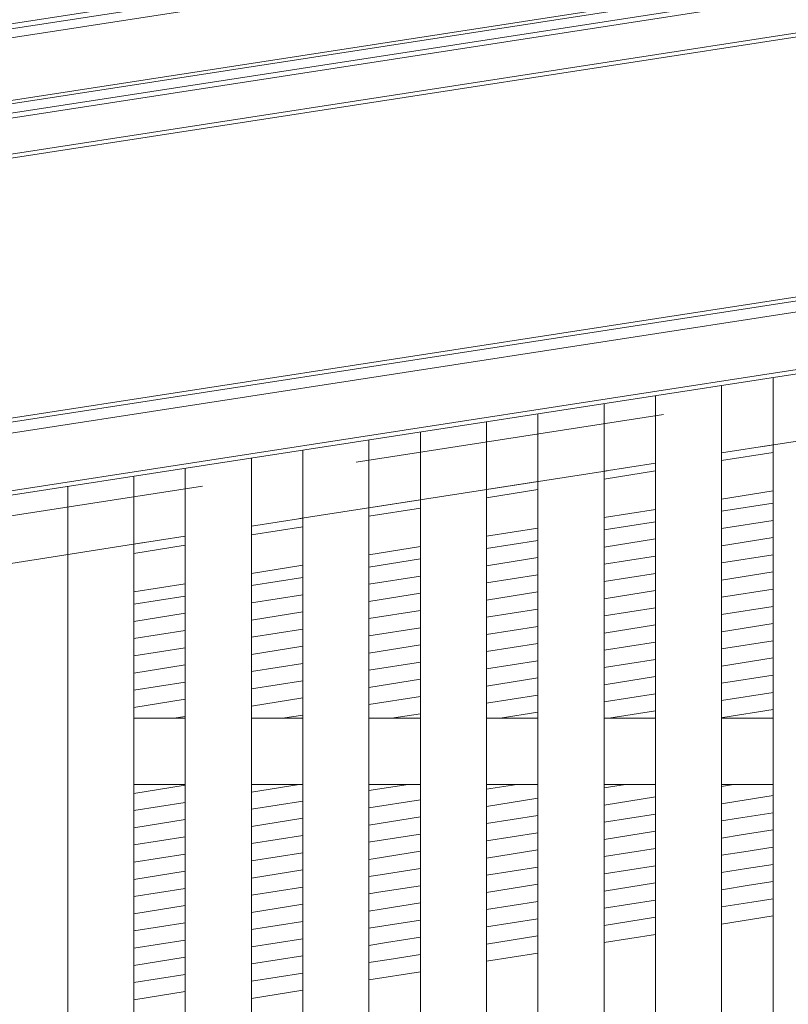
# Model space of a CAD drawing. Header units: millimetres. Extents: x -65 to 293624, y -1905 to 31061.
# Tile 236 of 256: x 119874 to 120397, y 23417 to 24087. Entities that reach past the tile are written whole.
import ezdxf

# ---------------------------------------------------------------- set-up
doc = ezdxf.new("R2010")
doc.units = ezdxf.units.MM
doc.header["$MEASUREMENT"] = 0
doc.linetypes.add('Hidden Line', pattern=[317.5, 211.666667, -105.833333])
for name, color, linetype in [('00 2D joon.AR', 7, 'Continuous'), ('1236 Katuslaed.AR', 7, 'Continuous'), ('1245 Sisehoovi varjestus.AR', 7, 'Continuous'), ('1248 Vihmaveerennid.AR', 7, 'Continuous'), ('1253 Terrassipostid.AR', 7, 'Continuous'), ('1263 Katuse alusserv.AR', 7, 'Continuous'), ('1263 Katusekate - plekk.AR', 7, 'Continuous')]:
    doc.layers.add(name, color=color, linetype=linetype)

# ---------------------------------------------------------------- blocks, each defined once
blk = doc.blocks.new('Section Element_1063_3', base_point=(20443.11, 12361.43))
at = {"layer": '1253 Terrassipostid.AR', "color": 7, "linetype": 'Continuous', "lineweight": 13}
blk.add_line((119906.87, 23769.08), (119906.87, 19737.67), dxfattribs=at)
blk = doc.blocks.new('Section Element_1428_3', base_point=(20443.11, 12361.43))
at = {"layer": '1248 Vihmaveerennid.AR', "color": 7, "linetype": 'Continuous', "lineweight": 13}
for p, q in [((107381.88, 22153.99), (129281.87, 25532.63)), ((107388.76, 22149.08), (129261.32, 25523.48)), ((107406.69, 22109.19), (129256.26, 25480.05)), ((107406.96, 22106.95), (129256.23, 25477.76)), ((107525.56, 22118.8), (129095.3, 25446.49)), ((107560.24, 22120.92), (129095.3, 25443.25)), ((107565.88, 22097.11), (129095.3, 25418.58)), ((107563.26, 22094.13), (129095.3, 25416)), ((107568.05, 21915.2), (129117.8, 25239.8)), ((107570.49, 21918.29), (129117.53, 25242.47)), ((115501.87, 23131.81), (129118.53, 25232.53)), ((115501.87, 23092.64), (129122.41, 25193.96)), ((115501.87, 23089.49), (129122.72, 25190.86))]:
    blk.add_line(p, q, dxfattribs=at)
blk = doc.blocks.new('Section Element_1437_3', base_point=(20443.11, 12361.43))
at = {"layer": '1263 Katusekate - plekk.AR', "color": 7, "linetype": 'Continuous', "lineweight": 13}
blk.add_line((107381.88, 22154.54), (129281.87, 25538.29), dxfattribs=at)
blk = doc.blocks.new('Section Element_1675_3', base_point=(20443.11, 12361.43))
at = {"layer": '1245 Sisehoovi varjestus.AR', "color": 7, "linetype": 'Continuous', "lineweight": 13}
for p, q in [((119986.87, 23611.43), (119951.87, 23611.43)), ((120066.87, 23611.43), (120031.87, 23611.43)), ((120146.87, 23611.43), (120111.87, 23611.43)), ((120226.87, 23611.43), (120191.87, 23611.43)), ((120306.87, 23611.43), (120271.87, 23611.43)), ((120386.87, 23611.43), (120351.87, 23611.43)), ((119986.87, 23566.43), (119951.87, 23566.43)), ((120066.87, 23566.43), (120031.87, 23566.43)), ((120146.87, 23566.43), (120111.87, 23566.43)), ((120226.87, 23566.43), (120191.87, 23566.43)), ((120306.87, 23566.43), (120271.87, 23566.43)), ((120386.87, 23566.43), (120351.87, 23566.43))]:
    blk.add_line(p, q, dxfattribs=at)
blk = doc.blocks.new('*X2246', base_point=(20443.11, 12361.43))
at = {"layer": '1263 Katuse alusserv.AR', "color": 7, "linetype": 'Continuous', "lineweight": 13}
for p, q in [((119986.87, 23694.56), (119951.87, 23689.03)), ((119986.87, 23694.56), (119951.87, 23689.03)), ((119986.87, 23682.86), (119951.87, 23677.33)), ((119986.87, 23682.86), (119951.87, 23677.33)), ((119986.87, 23671.16), (119951.87, 23665.63)), ((119986.87, 23671.16), (119951.87, 23665.63)), ((119986.87, 23659.46), (119951.87, 23653.93)), ((119986.87, 23659.46), (119951.87, 23653.93)), ((119986.87, 23647.76), (119951.87, 23642.23)), ((119986.87, 23647.76), (119951.87, 23642.23)), ((119986.87, 23636.06), (119951.87, 23630.53)), ((119986.87, 23636.06), (119951.87, 23630.53)), ((119986.87, 23624.37), (119951.87, 23618.84)), ((119986.87, 23624.37), (119951.87, 23618.84)), ((119986.87, 23612.67), (119979.03, 23611.43)), ((119986.87, 23612.67), (119979.03, 23611.43))]:
    blk.add_line(p, q, dxfattribs=at)
blk = doc.blocks.new('*X2247', base_point=(20443.11, 12361.43))
at = {"layer": '1263 Katuse alusserv.AR', "color": 7, "linetype": 'Continuous', "lineweight": 13}
for p, q in [((119986.87, 23694.56), (119951.87, 23689.03)), ((119986.87, 23694.56), (119951.87, 23689.03)), ((119986.87, 23682.86), (119951.87, 23677.33)), ((119986.87, 23682.86), (119951.87, 23677.33)), ((119986.87, 23671.16), (119951.87, 23665.63)), ((119986.87, 23671.16), (119951.87, 23665.63)), ((119986.87, 23659.46), (119951.87, 23653.93)), ((119986.87, 23659.46), (119951.87, 23653.93)), ((119986.87, 23647.76), (119951.87, 23642.23)), ((119986.87, 23647.76), (119951.87, 23642.23)), ((119986.87, 23636.06), (119951.87, 23630.53)), ((119986.87, 23636.06), (119951.87, 23630.53)), ((119986.87, 23624.37), (119951.87, 23618.84)), ((119986.87, 23624.37), (119951.87, 23618.84)), ((119986.87, 23612.67), (119979.03, 23611.43)), ((119986.87, 23612.67), (119979.03, 23611.43))]:
    blk.add_line(p, q, dxfattribs=at)
blk = doc.blocks.new('*X2248', base_point=(20443.11, 12361.43))
at = {"layer": '1263 Katuse alusserv.AR', "color": 7, "linetype": 'Continuous', "lineweight": 13}
for p, q in [((119986.87, 23565.87), (119951.87, 23560.34)), ((119986.87, 23565.87), (119951.87, 23560.34)), ((119986.87, 23554.18), (119951.87, 23548.65)), ((119986.87, 23554.18), (119951.87, 23548.65)), ((119986.87, 23542.48), (119951.87, 23536.95)), ((119986.87, 23542.48), (119951.87, 23536.95)), ((119986.87, 23530.78), (119951.87, 23525.25)), ((119986.87, 23530.78), (119951.87, 23525.25)), ((119986.87, 23519.08), (119951.87, 23513.55)), ((119986.87, 23519.08), (119951.87, 23513.55)), ((119986.87, 23507.38), (119951.87, 23501.85)), ((119986.87, 23507.38), (119951.87, 23501.85)), ((119986.87, 23495.68), (119951.87, 23490.15)), ((119986.87, 23495.68), (119951.87, 23490.15)), ((119986.87, 23483.99), (119951.87, 23478.46)), ((119986.87, 23483.99), (119951.87, 23478.46)), ((119986.87, 23472.29), (119951.87, 23466.76)), ((119986.87, 23472.29), (119951.87, 23466.76)), ((119986.87, 23460.59), (119951.87, 23455.06)), ((119986.87, 23460.59), (119951.87, 23455.06)), ((119986.87, 23448.89), (119951.87, 23443.36)), ((119986.87, 23448.89), (119951.87, 23443.36)), ((119986.87, 23437.19), (119951.87, 23431.66)), ((119986.87, 23437.19), (119951.87, 23431.66)), ((119986.87, 23425.5), (119951.87, 23419.96)), ((119986.87, 23425.5), (119951.87, 23419.96))]:
    blk.add_line(p, q, dxfattribs=at)
blk = doc.blocks.new('*X2249', base_point=(20443.11, 12361.43))
at = {"layer": '1263 Katuse alusserv.AR', "color": 7, "linetype": 'Continuous', "lineweight": 13}
for p, q in [((119986.87, 23565.87), (119951.87, 23560.34)), ((119986.87, 23565.87), (119951.87, 23560.34)), ((119986.87, 23554.18), (119951.87, 23548.65)), ((119986.87, 23554.18), (119951.87, 23548.65)), ((119986.87, 23542.48), (119951.87, 23536.95)), ((119986.87, 23542.48), (119951.87, 23536.95)), ((119986.87, 23530.78), (119951.87, 23525.25)), ((119986.87, 23530.78), (119951.87, 23525.25)), ((119986.87, 23519.08), (119951.87, 23513.55)), ((119986.87, 23519.08), (119951.87, 23513.55)), ((119986.87, 23507.38), (119951.87, 23501.85)), ((119986.87, 23507.38), (119951.87, 23501.85)), ((119986.87, 23495.68), (119951.87, 23490.15)), ((119986.87, 23495.68), (119951.87, 23490.15)), ((119986.87, 23483.99), (119951.87, 23478.46)), ((119986.87, 23483.99), (119951.87, 23478.46)), ((119986.87, 23472.29), (119951.87, 23466.76)), ((119986.87, 23472.29), (119951.87, 23466.76)), ((119986.87, 23460.59), (119951.87, 23455.06)), ((119986.87, 23460.59), (119951.87, 23455.06)), ((119986.87, 23448.89), (119951.87, 23443.36)), ((119986.87, 23448.89), (119951.87, 23443.36)), ((119986.87, 23437.19), (119951.87, 23431.66)), ((119986.87, 23437.19), (119951.87, 23431.66)), ((119986.87, 23425.5), (119951.87, 23419.96)), ((119986.87, 23425.5), (119951.87, 23419.96))]:
    blk.add_line(p, q, dxfattribs=at)
blk = doc.blocks.new('*X2250', base_point=(20443.11, 12361.43))
at = {"layer": '1263 Katuse alusserv.AR', "color": 7, "linetype": 'Continuous', "lineweight": 13}
for p, q in [((120066.87, 23707.2), (120031.87, 23701.67)), ((120066.87, 23707.2), (120031.87, 23701.67)), ((120066.87, 23695.5), (120031.87, 23689.97)), ((120066.87, 23695.5), (120031.87, 23689.97)), ((120066.87, 23683.8), (120031.87, 23678.27)), ((120066.87, 23683.8), (120031.87, 23678.27)), ((120066.87, 23672.1), (120031.87, 23666.57)), ((120066.87, 23672.1), (120031.87, 23666.57)), ((120066.87, 23660.4), (120031.87, 23654.87)), ((120066.87, 23660.4), (120031.87, 23654.87)), ((120066.87, 23648.7), (120031.87, 23643.17)), ((120066.87, 23648.7), (120031.87, 23643.17)), ((120066.87, 23637.01), (120031.87, 23631.48)), ((120066.87, 23637.01), (120031.87, 23631.48)), ((120066.87, 23625.31), (120031.87, 23619.78)), ((120066.87, 23625.31), (120031.87, 23619.78)), ((120066.87, 23613.61), (120053.07, 23611.43)), ((120066.87, 23613.61), (120053.07, 23611.43))]:
    blk.add_line(p, q, dxfattribs=at)
blk = doc.blocks.new('*X2251', base_point=(20443.11, 12361.43))
at = {"layer": '1263 Katuse alusserv.AR', "color": 7, "linetype": 'Continuous', "lineweight": 13}
for p, q in [((120066.87, 23707.2), (120031.87, 23701.67)), ((120066.87, 23707.2), (120031.87, 23701.67)), ((120066.87, 23695.5), (120031.87, 23689.97)), ((120066.87, 23695.5), (120031.87, 23689.97)), ((120066.87, 23683.8), (120031.87, 23678.27)), ((120066.87, 23683.8), (120031.87, 23678.27)), ((120066.87, 23672.1), (120031.87, 23666.57)), ((120066.87, 23672.1), (120031.87, 23666.57)), ((120066.87, 23660.4), (120031.87, 23654.87)), ((120066.87, 23660.4), (120031.87, 23654.87)), ((120066.87, 23648.7), (120031.87, 23643.17)), ((120066.87, 23648.7), (120031.87, 23643.17)), ((120066.87, 23637.01), (120031.87, 23631.48)), ((120066.87, 23637.01), (120031.87, 23631.48)), ((120066.87, 23625.31), (120031.87, 23619.78)), ((120066.87, 23625.31), (120031.87, 23619.78)), ((120066.87, 23613.61), (120053.07, 23611.43)), ((120066.87, 23613.61), (120053.07, 23611.43))]:
    blk.add_line(p, q, dxfattribs=at)
blk = doc.blocks.new('*X2252', base_point=(20443.11, 12361.43))
at = {"layer": '1263 Katuse alusserv.AR', "color": 7, "linetype": 'Continuous', "lineweight": 13}
for p, q in [((120064.42, 23566.43), (120031.87, 23561.29)), ((120064.42, 23566.43), (120031.87, 23561.29)), ((120066.87, 23555.12), (120031.87, 23549.59)), ((120066.87, 23555.12), (120031.87, 23549.59)), ((120066.87, 23543.42), (120031.87, 23537.89)), ((120066.87, 23543.42), (120031.87, 23537.89)), ((120066.87, 23531.72), (120031.87, 23526.19)), ((120066.87, 23531.72), (120031.87, 23526.19)), ((120066.87, 23520.02), (120031.87, 23514.49)), ((120066.87, 23520.02), (120031.87, 23514.49)), ((120066.87, 23508.32), (120031.87, 23502.79)), ((120066.87, 23508.32), (120031.87, 23502.79)), ((120066.87, 23496.63), (120031.87, 23491.1)), ((120066.87, 23496.63), (120031.87, 23491.1)), ((120066.87, 23484.93), (120031.87, 23479.4)), ((120066.87, 23484.93), (120031.87, 23479.4)), ((120066.87, 23473.23), (120031.87, 23467.7)), ((120066.87, 23473.23), (120031.87, 23467.7)), ((120066.87, 23461.53), (120031.87, 23456)), ((120066.87, 23461.53), (120031.87, 23456)), ((120066.87, 23449.83), (120031.87, 23444.3)), ((120066.87, 23449.83), (120031.87, 23444.3)), ((120066.87, 23438.14), (120031.87, 23432.61)), ((120066.87, 23438.14), (120031.87, 23432.61))]:
    blk.add_line(p, q, dxfattribs=at)
blk = doc.blocks.new('*X2253', base_point=(20443.11, 12361.43))
at = {"layer": '1263 Katuse alusserv.AR', "color": 7, "linetype": 'Continuous', "lineweight": 13}
for p, q in [((120064.42, 23566.43), (120031.87, 23561.29)), ((120064.42, 23566.43), (120031.87, 23561.29)), ((120066.87, 23555.12), (120031.87, 23549.59)), ((120066.87, 23555.12), (120031.87, 23549.59)), ((120066.87, 23543.42), (120031.87, 23537.89)), ((120066.87, 23543.42), (120031.87, 23537.89)), ((120066.87, 23531.72), (120031.87, 23526.19)), ((120066.87, 23531.72), (120031.87, 23526.19)), ((120066.87, 23520.02), (120031.87, 23514.49)), ((120066.87, 23520.02), (120031.87, 23514.49)), ((120066.87, 23508.32), (120031.87, 23502.79)), ((120066.87, 23508.32), (120031.87, 23502.79)), ((120066.87, 23496.63), (120031.87, 23491.1)), ((120066.87, 23496.63), (120031.87, 23491.1)), ((120066.87, 23484.93), (120031.87, 23479.4)), ((120066.87, 23484.93), (120031.87, 23479.4)), ((120066.87, 23473.23), (120031.87, 23467.7)), ((120066.87, 23473.23), (120031.87, 23467.7)), ((120066.87, 23461.53), (120031.87, 23456)), ((120066.87, 23461.53), (120031.87, 23456)), ((120066.87, 23449.83), (120031.87, 23444.3)), ((120066.87, 23449.83), (120031.87, 23444.3)), ((120066.87, 23438.14), (120031.87, 23432.61)), ((120066.87, 23438.14), (120031.87, 23432.61))]:
    blk.add_line(p, q, dxfattribs=at)
blk = doc.blocks.new('*X2254', base_point=(20443.11, 12361.43))
at = {"layer": '1263 Katuse alusserv.AR', "color": 7, "linetype": 'Continuous', "lineweight": 13}
for p, q in [((120138.46, 23566.43), (120111.87, 23562.23)), ((120138.46, 23566.43), (120111.87, 23562.23)), ((120146.87, 23556.06), (120111.87, 23550.53)), ((120146.87, 23556.06), (120111.87, 23550.53)), ((120146.87, 23544.36), (120111.87, 23538.83)), ((120146.87, 23544.36), (120111.87, 23538.83)), ((120146.87, 23532.66), (120112.9, 23527.3)), ((120146.87, 23532.66), (120112.9, 23527.3)), ((120112.9, 23527.3), (120111.87, 23527.13)), ((120112.9, 23527.3), (120111.87, 23527.13)), ((120114.7, 23515.88), (120111.87, 23515.44)), ((120114.7, 23515.88), (120111.87, 23515.44)), ((120146.87, 23520.97), (120114.7, 23515.88)), ((120146.87, 23520.97), (120114.7, 23515.88)), ((120146.87, 23509.27), (120116.51, 23504.47)), ((120146.87, 23509.27), (120116.51, 23504.47)), ((120116.51, 23504.47), (120111.87, 23503.74)), ((120116.51, 23504.47), (120111.87, 23503.74)), ((120146.87, 23497.57), (120118.31, 23493.06)), ((120146.87, 23497.57), (120118.31, 23493.06)), ((120118.31, 23493.06), (120111.87, 23492.04)), ((120118.31, 23493.06), (120111.87, 23492.04)), ((120120.11, 23481.64), (120111.87, 23480.34)), ((120120.11, 23481.64), (120111.87, 23480.34)), ((120146.87, 23485.87), (120120.11, 23481.64)), ((120146.87, 23485.87), (120120.11, 23481.64)), ((120121.92, 23470.23), (120111.87, 23468.64)), ((120121.92, 23470.23), (120111.87, 23468.64)), ((120146.87, 23474.17), (120121.92, 23470.23)), ((120146.87, 23474.17), (120121.92, 23470.23)), ((120146.87, 23462.47), (120123.72, 23458.82)), ((120146.87, 23462.47), (120123.72, 23458.82)), ((120123.72, 23458.82), (120111.87, 23456.94)), ((120123.72, 23458.82), (120111.87, 23456.94)), ((120146.87, 23450.78), (120125.52, 23447.4)), ((120146.87, 23450.78), (120125.52, 23447.4)), ((120125.52, 23447.4), (120111.87, 23445.25)), ((120125.52, 23447.4), (120111.87, 23445.25))]:
    blk.add_line(p, q, dxfattribs=at)
blk = doc.blocks.new('*X2255', base_point=(20443.11, 12361.43))
at = {"layer": '1263 Katuse alusserv.AR', "color": 7, "linetype": 'Continuous', "lineweight": 13}
for p, q in [((120138.46, 23566.43), (120111.87, 23562.23)), ((120138.46, 23566.43), (120111.87, 23562.23)), ((120146.87, 23556.06), (120111.87, 23550.53)), ((120146.87, 23556.06), (120111.87, 23550.53)), ((120146.87, 23544.36), (120111.87, 23538.83)), ((120146.87, 23544.36), (120111.87, 23538.83)), ((120146.87, 23532.66), (120112.9, 23527.3)), ((120146.87, 23532.66), (120112.9, 23527.3)), ((120112.9, 23527.3), (120111.87, 23527.13)), ((120112.9, 23527.3), (120111.87, 23527.13)), ((120114.7, 23515.88), (120111.87, 23515.44)), ((120114.7, 23515.88), (120111.87, 23515.44)), ((120146.87, 23520.97), (120114.7, 23515.88)), ((120146.87, 23520.97), (120114.7, 23515.88)), ((120146.87, 23509.27), (120116.51, 23504.47)), ((120146.87, 23509.27), (120116.51, 23504.47)), ((120116.51, 23504.47), (120111.87, 23503.74)), ((120116.51, 23504.47), (120111.87, 23503.74)), ((120146.87, 23497.57), (120118.31, 23493.06)), ((120146.87, 23497.57), (120118.31, 23493.06)), ((120118.31, 23493.06), (120111.87, 23492.04)), ((120118.31, 23493.06), (120111.87, 23492.04)), ((120120.11, 23481.64), (120111.87, 23480.34)), ((120120.11, 23481.64), (120111.87, 23480.34)), ((120146.87, 23485.87), (120120.11, 23481.64)), ((120146.87, 23485.87), (120120.11, 23481.64)), ((120121.92, 23470.23), (120111.87, 23468.64)), ((120121.92, 23470.23), (120111.87, 23468.64)), ((120146.87, 23474.17), (120121.92, 23470.23)), ((120146.87, 23474.17), (120121.92, 23470.23)), ((120146.87, 23462.47), (120123.72, 23458.82)), ((120146.87, 23462.47), (120123.72, 23458.82)), ((120123.72, 23458.82), (120111.87, 23456.94)), ((120123.72, 23458.82), (120111.87, 23456.94)), ((120146.87, 23450.78), (120125.52, 23447.4)), ((120146.87, 23450.78), (120125.52, 23447.4)), ((120125.52, 23447.4), (120111.87, 23445.25)), ((120125.52, 23447.4), (120111.87, 23445.25))]:
    blk.add_line(p, q, dxfattribs=at)
blk = doc.blocks.new('*X2256', base_point=(20443.11, 12361.43))
at = {"layer": '1263 Katuse alusserv.AR', "color": 7, "linetype": 'Continuous', "lineweight": 13}
for p, q in [((120146.87, 23719.84), (120111.87, 23714.31)), ((120146.87, 23719.84), (120111.87, 23714.31)), ((120146.87, 23708.14), (120111.87, 23702.61)), ((120146.87, 23708.14), (120111.87, 23702.61)), ((120146.87, 23696.44), (120111.87, 23690.91)), ((120146.87, 23696.44), (120111.87, 23690.91)), ((120146.87, 23684.74), (120111.87, 23679.21)), ((120146.87, 23684.74), (120111.87, 23679.21)), ((120146.87, 23673.04), (120111.87, 23667.51)), ((120146.87, 23673.04), (120111.87, 23667.51)), ((120146.87, 23661.34), (120111.87, 23655.81)), ((120146.87, 23661.34), (120111.87, 23655.81)), ((120146.87, 23649.65), (120111.87, 23644.12)), ((120146.87, 23649.65), (120111.87, 23644.12)), ((120146.87, 23637.95), (120111.87, 23632.42)), ((120146.87, 23637.95), (120111.87, 23632.42)), ((120146.87, 23626.25), (120111.87, 23620.72)), ((120146.87, 23626.25), (120111.87, 23620.72)), ((120146.87, 23614.55), (120127.11, 23611.43)), ((120146.87, 23614.55), (120127.11, 23611.43))]:
    blk.add_line(p, q, dxfattribs=at)
blk = doc.blocks.new('*X2257', base_point=(20443.11, 12361.43))
at = {"layer": '1263 Katuse alusserv.AR', "color": 7, "linetype": 'Continuous', "lineweight": 13}
for p, q in [((120146.87, 23719.84), (120111.87, 23714.31)), ((120146.87, 23719.84), (120111.87, 23714.31)), ((120146.87, 23708.14), (120111.87, 23702.61)), ((120146.87, 23708.14), (120111.87, 23702.61)), ((120146.87, 23696.44), (120111.87, 23690.91)), ((120146.87, 23696.44), (120111.87, 23690.91)), ((120146.87, 23684.74), (120111.87, 23679.21)), ((120146.87, 23684.74), (120111.87, 23679.21)), ((120146.87, 23673.04), (120111.87, 23667.51)), ((120146.87, 23673.04), (120111.87, 23667.51)), ((120146.87, 23661.34), (120111.87, 23655.81)), ((120146.87, 23661.34), (120111.87, 23655.81)), ((120146.87, 23649.65), (120111.87, 23644.12)), ((120146.87, 23649.65), (120111.87, 23644.12)), ((120146.87, 23637.95), (120111.87, 23632.42)), ((120146.87, 23637.95), (120111.87, 23632.42)), ((120146.87, 23626.25), (120111.87, 23620.72)), ((120146.87, 23626.25), (120111.87, 23620.72)), ((120146.87, 23614.55), (120127.11, 23611.43)), ((120146.87, 23614.55), (120127.11, 23611.43))]:
    blk.add_line(p, q, dxfattribs=at)
blk = doc.blocks.new('*X2258', base_point=(20443.11, 12361.43))
at = {"layer": '1263 Katuse alusserv.AR', "color": 7, "linetype": 'Continuous', "lineweight": 13}
for p, q in [((120226.87, 23732.48), (120191.87, 23726.95)), ((120226.87, 23732.48), (120191.87, 23726.95)), ((120226.87, 23720.78), (120191.87, 23715.25)), ((120226.87, 23720.78), (120191.87, 23715.25)), ((120226.87, 23709.08), (120191.87, 23703.55)), ((120226.87, 23709.08), (120191.87, 23703.55)), ((120226.87, 23697.38), (120191.87, 23691.85)), ((120226.87, 23697.38), (120191.87, 23691.85)), ((120226.87, 23685.68), (120191.87, 23680.15)), ((120226.87, 23685.68), (120191.87, 23680.15)), ((120226.87, 23673.98), (120191.87, 23668.45)), ((120226.87, 23673.98), (120191.87, 23668.45)), ((120226.87, 23662.29), (120191.87, 23656.76)), ((120226.87, 23662.29), (120191.87, 23656.76)), ((120226.87, 23650.59), (120191.87, 23645.06)), ((120226.87, 23650.59), (120191.87, 23645.06)), ((120226.87, 23638.89), (120191.87, 23633.36)), ((120226.87, 23638.89), (120191.87, 23633.36)), ((120226.87, 23627.19), (120191.87, 23621.66)), ((120226.87, 23627.19), (120191.87, 23621.66)), ((120226.87, 23615.49), (120201.15, 23611.43)), ((120226.87, 23615.49), (120201.15, 23611.43))]:
    blk.add_line(p, q, dxfattribs=at)
blk = doc.blocks.new('*X2259', base_point=(20443.11, 12361.43))
at = {"layer": '1263 Katuse alusserv.AR', "color": 7, "linetype": 'Continuous', "lineweight": 13}
for p, q in [((120226.87, 23732.48), (120191.87, 23726.95)), ((120226.87, 23732.48), (120191.87, 23726.95)), ((120226.87, 23720.78), (120191.87, 23715.25)), ((120226.87, 23720.78), (120191.87, 23715.25)), ((120226.87, 23709.08), (120191.87, 23703.55)), ((120226.87, 23709.08), (120191.87, 23703.55)), ((120226.87, 23697.38), (120191.87, 23691.85)), ((120226.87, 23697.38), (120191.87, 23691.85)), ((120226.87, 23685.68), (120191.87, 23680.15)), ((120226.87, 23685.68), (120191.87, 23680.15)), ((120226.87, 23673.98), (120191.87, 23668.45)), ((120226.87, 23673.98), (120191.87, 23668.45)), ((120226.87, 23662.29), (120191.87, 23656.76)), ((120226.87, 23662.29), (120191.87, 23656.76)), ((120226.87, 23650.59), (120191.87, 23645.06)), ((120226.87, 23650.59), (120191.87, 23645.06)), ((120226.87, 23638.89), (120191.87, 23633.36)), ((120226.87, 23638.89), (120191.87, 23633.36)), ((120226.87, 23627.19), (120191.87, 23621.66)), ((120226.87, 23627.19), (120191.87, 23621.66)), ((120226.87, 23615.49), (120201.15, 23611.43)), ((120226.87, 23615.49), (120201.15, 23611.43))]:
    blk.add_line(p, q, dxfattribs=at)
blk = doc.blocks.new('*X2260', base_point=(20443.11, 12361.43))
at = {"layer": '1263 Katuse alusserv.AR', "color": 7, "linetype": 'Continuous', "lineweight": 13}
for p, q in [((120212.49, 23566.43), (120191.87, 23563.17)), ((120212.49, 23566.43), (120191.87, 23563.17)), ((120226.87, 23557), (120191.87, 23551.47)), ((120226.87, 23557), (120191.87, 23551.47)), ((120226.87, 23545.3), (120191.87, 23539.77)), ((120226.87, 23545.3), (120191.87, 23539.77)), ((120226.87, 23533.61), (120191.87, 23528.08)), ((120226.87, 23533.61), (120191.87, 23528.08)), ((120226.87, 23521.91), (120191.87, 23516.38)), ((120226.87, 23521.91), (120191.87, 23516.38)), ((120226.87, 23510.21), (120191.87, 23504.68)), ((120226.87, 23510.21), (120191.87, 23504.68)), ((120226.87, 23498.51), (120191.87, 23492.98)), ((120226.87, 23498.51), (120191.87, 23492.98)), ((120226.87, 23486.81), (120191.87, 23481.28)), ((120226.87, 23486.81), (120191.87, 23481.28)), ((120226.87, 23475.11), (120191.87, 23469.58)), ((120226.87, 23475.11), (120191.87, 23469.58)), ((120226.87, 23463.42), (120191.87, 23457.89)), ((120226.87, 23463.42), (120191.87, 23457.89))]:
    blk.add_line(p, q, dxfattribs=at)
blk = doc.blocks.new('*X2261', base_point=(20443.11, 12361.43))
at = {"layer": '1263 Katuse alusserv.AR', "color": 7, "linetype": 'Continuous', "lineweight": 13}
for p, q in [((120212.49, 23566.43), (120191.87, 23563.17)), ((120212.49, 23566.43), (120191.87, 23563.17)), ((120226.87, 23557), (120191.87, 23551.47)), ((120226.87, 23557), (120191.87, 23551.47)), ((120226.87, 23545.3), (120191.87, 23539.77)), ((120226.87, 23545.3), (120191.87, 23539.77)), ((120226.87, 23533.61), (120191.87, 23528.08)), ((120226.87, 23533.61), (120191.87, 23528.08)), ((120226.87, 23521.91), (120191.87, 23516.38)), ((120226.87, 23521.91), (120191.87, 23516.38)), ((120226.87, 23510.21), (120191.87, 23504.68)), ((120226.87, 23510.21), (120191.87, 23504.68)), ((120226.87, 23498.51), (120191.87, 23492.98)), ((120226.87, 23498.51), (120191.87, 23492.98)), ((120226.87, 23486.81), (120191.87, 23481.28)), ((120226.87, 23486.81), (120191.87, 23481.28)), ((120226.87, 23475.11), (120191.87, 23469.58)), ((120226.87, 23475.11), (120191.87, 23469.58)), ((120226.87, 23463.42), (120191.87, 23457.89)), ((120226.87, 23463.42), (120191.87, 23457.89))]:
    blk.add_line(p, q, dxfattribs=at)
blk = doc.blocks.new('*X2262', base_point=(20443.11, 12361.43))
at = {"layer": '1263 Katuse alusserv.AR', "color": 7, "linetype": 'Continuous', "lineweight": 13}
for p, q in [((120306.87, 23745.12), (120271.87, 23739.59)), ((120306.87, 23745.12), (120271.87, 23739.59)), ((120306.87, 23733.42), (120271.87, 23727.89)), ((120306.87, 23733.42), (120271.87, 23727.89)), ((120306.87, 23721.72), (120271.87, 23716.19)), ((120306.87, 23721.72), (120271.87, 23716.19)), ((120306.87, 23710.02), (120271.87, 23704.49)), ((120306.87, 23710.02), (120271.87, 23704.49)), ((120306.87, 23698.32), (120271.87, 23692.79)), ((120306.87, 23698.32), (120271.87, 23692.79)), ((120306.87, 23686.63), (120271.87, 23681.09)), ((120306.87, 23686.63), (120271.87, 23681.09)), ((120306.87, 23674.93), (120271.87, 23669.4)), ((120306.87, 23674.93), (120271.87, 23669.4)), ((120306.87, 23663.23), (120271.87, 23657.7)), ((120306.87, 23663.23), (120271.87, 23657.7)), ((120306.87, 23651.53), (120271.87, 23646)), ((120306.87, 23651.53), (120271.87, 23646)), ((120306.87, 23639.83), (120271.87, 23634.3)), ((120306.87, 23639.83), (120271.87, 23634.3)), ((120306.87, 23628.13), (120271.87, 23622.6)), ((120306.87, 23628.13), (120271.87, 23622.6)), ((120306.87, 23616.44), (120275.18, 23611.43)), ((120306.87, 23616.44), (120275.18, 23611.43))]:
    blk.add_line(p, q, dxfattribs=at)
blk = doc.blocks.new('*X2263', base_point=(20443.11, 12361.43))
at = {"layer": '1263 Katuse alusserv.AR', "color": 7, "linetype": 'Continuous', "lineweight": 13}
for p, q in [((120306.87, 23745.12), (120271.87, 23739.59)), ((120306.87, 23745.12), (120271.87, 23739.59)), ((120306.87, 23733.42), (120271.87, 23727.89)), ((120306.87, 23733.42), (120271.87, 23727.89)), ((120306.87, 23721.72), (120271.87, 23716.19)), ((120306.87, 23721.72), (120271.87, 23716.19)), ((120306.87, 23710.02), (120271.87, 23704.49)), ((120306.87, 23710.02), (120271.87, 23704.49)), ((120306.87, 23698.32), (120271.87, 23692.79)), ((120306.87, 23698.32), (120271.87, 23692.79)), ((120306.87, 23686.63), (120271.87, 23681.09)), ((120306.87, 23686.63), (120271.87, 23681.09)), ((120306.87, 23674.93), (120271.87, 23669.4)), ((120306.87, 23674.93), (120271.87, 23669.4)), ((120306.87, 23663.23), (120271.87, 23657.7)), ((120306.87, 23663.23), (120271.87, 23657.7)), ((120306.87, 23651.53), (120271.87, 23646)), ((120306.87, 23651.53), (120271.87, 23646)), ((120306.87, 23639.83), (120271.87, 23634.3)), ((120306.87, 23639.83), (120271.87, 23634.3)), ((120306.87, 23628.13), (120271.87, 23622.6)), ((120306.87, 23628.13), (120271.87, 23622.6)), ((120306.87, 23616.44), (120275.18, 23611.43)), ((120306.87, 23616.44), (120275.18, 23611.43))]:
    blk.add_line(p, q, dxfattribs=at)
blk = doc.blocks.new('*X2264', base_point=(20443.11, 12361.43))
at = {"layer": '1263 Katuse alusserv.AR', "color": 7, "linetype": 'Continuous', "lineweight": 13}
for p, q in [((120286.53, 23566.43), (120271.87, 23564.11)), ((120286.53, 23566.43), (120271.87, 23564.11)), ((120306.87, 23557.94), (120271.87, 23552.41)), ((120306.87, 23557.94), (120271.87, 23552.41)), ((120306.87, 23546.25), (120271.87, 23540.72)), ((120306.87, 23546.25), (120271.87, 23540.72)), ((120306.87, 23534.55), (120271.87, 23529.02)), ((120306.87, 23534.55), (120271.87, 23529.02)), ((120306.87, 23522.85), (120271.87, 23517.32)), ((120306.87, 23522.85), (120271.87, 23517.32)), ((120306.87, 23511.15), (120271.87, 23505.62)), ((120306.87, 23511.15), (120271.87, 23505.62)), ((120306.87, 23499.45), (120271.87, 23493.92)), ((120306.87, 23499.45), (120271.87, 23493.92)), ((120306.87, 23487.75), (120271.87, 23482.22)), ((120306.87, 23487.75), (120271.87, 23482.22)), ((120306.87, 23476.06), (120271.87, 23470.53)), ((120306.87, 23476.06), (120271.87, 23470.53))]:
    blk.add_line(p, q, dxfattribs=at)
blk = doc.blocks.new('*X2265', base_point=(20443.11, 12361.43))
at = {"layer": '1263 Katuse alusserv.AR', "color": 7, "linetype": 'Continuous', "lineweight": 13}
for p, q in [((120286.53, 23566.43), (120271.87, 23564.11)), ((120286.53, 23566.43), (120271.87, 23564.11)), ((120306.87, 23557.94), (120271.87, 23552.41)), ((120306.87, 23557.94), (120271.87, 23552.41)), ((120306.87, 23546.25), (120271.87, 23540.72)), ((120306.87, 23546.25), (120271.87, 23540.72)), ((120306.87, 23534.55), (120271.87, 23529.02)), ((120306.87, 23534.55), (120271.87, 23529.02)), ((120306.87, 23522.85), (120271.87, 23517.32)), ((120306.87, 23522.85), (120271.87, 23517.32)), ((120306.87, 23511.15), (120271.87, 23505.62)), ((120306.87, 23511.15), (120271.87, 23505.62)), ((120306.87, 23499.45), (120271.87, 23493.92)), ((120306.87, 23499.45), (120271.87, 23493.92)), ((120306.87, 23487.75), (120271.87, 23482.22)), ((120306.87, 23487.75), (120271.87, 23482.22)), ((120306.87, 23476.06), (120271.87, 23470.53)), ((120306.87, 23476.06), (120271.87, 23470.53))]:
    blk.add_line(p, q, dxfattribs=at)
blk = doc.blocks.new('*X2266', base_point=(20443.11, 12361.43))
at = {"layer": '1263 Katuse alusserv.AR', "color": 7, "linetype": 'Continuous', "lineweight": 13}
for p, q in [((120386.87, 23757.76), (120351.87, 23752.23)), ((120386.87, 23757.76), (120351.87, 23752.23)), ((120386.87, 23746.06), (120351.87, 23740.53)), ((120386.87, 23746.06), (120351.87, 23740.53)), ((120386.87, 23734.36), (120351.87, 23728.83)), ((120386.87, 23734.36), (120351.87, 23728.83)), ((120386.87, 23722.66), (120351.87, 23717.13)), ((120386.87, 23722.66), (120351.87, 23717.13)), ((120386.87, 23710.96), (120351.87, 23705.43)), ((120386.87, 23710.96), (120351.87, 23705.43)), ((120386.87, 23699.27), (120351.87, 23693.74)), ((120386.87, 23699.27), (120351.87, 23693.74)), ((120386.87, 23687.57), (120351.87, 23682.04)), ((120386.87, 23687.57), (120351.87, 23682.04)), ((120386.87, 23675.87), (120351.87, 23670.34)), ((120386.87, 23675.87), (120351.87, 23670.34)), ((120386.87, 23664.17), (120351.87, 23658.64)), ((120386.87, 23664.17), (120351.87, 23658.64)), ((120386.87, 23652.47), (120351.87, 23646.94)), ((120386.87, 23652.47), (120351.87, 23646.94)), ((120386.87, 23640.77), (120351.87, 23635.24)), ((120386.87, 23640.77), (120351.87, 23635.24)), ((120386.87, 23629.08), (120351.87, 23623.55)), ((120386.87, 23629.08), (120351.87, 23623.55)), ((120386.87, 23617.38), (120352.62, 23611.97)), ((120386.87, 23617.38), (120352.62, 23611.97)), ((120352.62, 23611.97), (120351.87, 23611.85)), ((120352.62, 23611.97), (120351.87, 23611.85))]:
    blk.add_line(p, q, dxfattribs=at)
blk = doc.blocks.new('*X2267', base_point=(20443.11, 12361.43))
at = {"layer": '1263 Katuse alusserv.AR', "color": 7, "linetype": 'Continuous', "lineweight": 13}
for p, q in [((120386.87, 23757.76), (120351.87, 23752.23)), ((120386.87, 23757.76), (120351.87, 23752.23)), ((120386.87, 23746.06), (120351.87, 23740.53)), ((120386.87, 23746.06), (120351.87, 23740.53)), ((120386.87, 23734.36), (120351.87, 23728.83)), ((120386.87, 23734.36), (120351.87, 23728.83)), ((120386.87, 23722.66), (120351.87, 23717.13)), ((120386.87, 23722.66), (120351.87, 23717.13)), ((120386.87, 23710.96), (120351.87, 23705.43)), ((120386.87, 23710.96), (120351.87, 23705.43)), ((120386.87, 23699.27), (120351.87, 23693.74)), ((120386.87, 23699.27), (120351.87, 23693.74)), ((120386.87, 23687.57), (120351.87, 23682.04)), ((120386.87, 23687.57), (120351.87, 23682.04)), ((120386.87, 23675.87), (120351.87, 23670.34)), ((120386.87, 23675.87), (120351.87, 23670.34)), ((120386.87, 23664.17), (120351.87, 23658.64)), ((120386.87, 23664.17), (120351.87, 23658.64)), ((120386.87, 23652.47), (120351.87, 23646.94)), ((120386.87, 23652.47), (120351.87, 23646.94)), ((120386.87, 23640.77), (120351.87, 23635.24)), ((120386.87, 23640.77), (120351.87, 23635.24)), ((120386.87, 23629.08), (120351.87, 23623.55)), ((120386.87, 23629.08), (120351.87, 23623.55)), ((120386.87, 23617.38), (120352.62, 23611.97)), ((120386.87, 23617.38), (120352.62, 23611.97)), ((120352.62, 23611.97), (120351.87, 23611.85)), ((120352.62, 23611.97), (120351.87, 23611.85))]:
    blk.add_line(p, q, dxfattribs=at)
blk = doc.blocks.new('*X2268', base_point=(20443.11, 12361.43))
at = {"layer": '1263 Katuse alusserv.AR', "color": 7, "linetype": 'Continuous', "lineweight": 13}
for p, q in [((120359.84, 23566.31), (120351.87, 23565.05)), ((120359.84, 23566.31), (120351.87, 23565.05)), ((120360.57, 23566.43), (120359.84, 23566.31)), ((120360.57, 23566.43), (120359.84, 23566.31)), ((120386.87, 23558.89), (120361.64, 23554.9)), ((120386.87, 23558.89), (120361.64, 23554.9)), ((120361.64, 23554.9), (120351.87, 23553.36)), ((120361.64, 23554.9), (120351.87, 23553.36)), ((120363.44, 23543.49), (120351.87, 23541.66)), ((120363.44, 23543.49), (120351.87, 23541.66)), ((120386.87, 23547.19), (120363.44, 23543.49)), ((120386.87, 23547.19), (120363.44, 23543.49)), ((120386.87, 23535.49), (120365.25, 23532.07)), ((120386.87, 23535.49), (120365.25, 23532.07)), ((120365.25, 23532.07), (120351.87, 23529.96)), ((120365.25, 23532.07), (120351.87, 23529.96)), ((120386.87, 23523.79), (120367.05, 23520.66)), ((120386.87, 23523.79), (120367.05, 23520.66)), ((120367.05, 23520.66), (120351.87, 23518.26)), ((120367.05, 23520.66), (120351.87, 23518.26)), ((120368.85, 23509.25), (120351.87, 23506.56)), ((120368.85, 23509.25), (120351.87, 23506.56)), ((120386.87, 23512.09), (120368.85, 23509.25)), ((120386.87, 23512.09), (120368.85, 23509.25)), ((120370.66, 23497.83), (120351.87, 23494.86)), ((120370.66, 23497.83), (120351.87, 23494.86)), ((120386.87, 23500.39), (120370.66, 23497.83)), ((120386.87, 23500.39), (120370.66, 23497.83)), ((120386.87, 23488.7), (120372.46, 23486.42)), ((120386.87, 23488.7), (120372.46, 23486.42)), ((120372.46, 23486.42), (120351.87, 23483.17)), ((120372.46, 23486.42), (120351.87, 23483.17))]:
    blk.add_line(p, q, dxfattribs=at)
blk = doc.blocks.new('*X2269', base_point=(20443.11, 12361.43))
at = {"layer": '1263 Katuse alusserv.AR', "color": 7, "linetype": 'Continuous', "lineweight": 13}
for p, q in [((120359.84, 23566.31), (120351.87, 23565.05)), ((120359.84, 23566.31), (120351.87, 23565.05)), ((120360.57, 23566.43), (120359.84, 23566.31)), ((120360.57, 23566.43), (120359.84, 23566.31)), ((120386.87, 23558.89), (120361.64, 23554.9)), ((120386.87, 23558.89), (120361.64, 23554.9)), ((120361.64, 23554.9), (120351.87, 23553.36)), ((120361.64, 23554.9), (120351.87, 23553.36)), ((120363.44, 23543.49), (120351.87, 23541.66)), ((120363.44, 23543.49), (120351.87, 23541.66)), ((120386.87, 23547.19), (120363.44, 23543.49)), ((120386.87, 23547.19), (120363.44, 23543.49)), ((120386.87, 23535.49), (120365.25, 23532.07)), ((120386.87, 23535.49), (120365.25, 23532.07)), ((120365.25, 23532.07), (120351.87, 23529.96)), ((120365.25, 23532.07), (120351.87, 23529.96)), ((120386.87, 23523.79), (120367.05, 23520.66)), ((120386.87, 23523.79), (120367.05, 23520.66)), ((120367.05, 23520.66), (120351.87, 23518.26)), ((120367.05, 23520.66), (120351.87, 23518.26)), ((120368.85, 23509.25), (120351.87, 23506.56)), ((120368.85, 23509.25), (120351.87, 23506.56)), ((120386.87, 23512.09), (120368.85, 23509.25)), ((120386.87, 23512.09), (120368.85, 23509.25)), ((120370.66, 23497.83), (120351.87, 23494.86)), ((120370.66, 23497.83), (120351.87, 23494.86)), ((120386.87, 23500.39), (120370.66, 23497.83)), ((120386.87, 23500.39), (120370.66, 23497.83)), ((120386.87, 23488.7), (120372.46, 23486.42)), ((120386.87, 23488.7), (120372.46, 23486.42)), ((120372.46, 23486.42), (120351.87, 23483.17)), ((120372.46, 23486.42), (120351.87, 23483.17))]:
    blk.add_line(p, q, dxfattribs=at)
blk = doc.blocks.new('Section Element_1680_3', base_point=(20443.11, 12361.43))
at = {"layer": '1263 Katuse alusserv.AR', "color": 7, "linetype": 'Continuous', "lineweight": 13}
for p, q in [((120351.87, 23471.47), (120386.87, 23477)), ((120271.87, 23458.83), (120306.87, 23464.36)), ((120191.87, 23446.19), (120226.87, 23451.72)), ((120111.87, 23433.55), (120146.87, 23439.08)), ((120031.87, 23420.91), (120066.87, 23426.44))]:
    blk.add_line(p, q, dxfattribs=at)
at = {"layer": '1263 Katuse alusserv.AR', "lineweight": 0}
for name in ['*X2266', '*X2267', '*X2262', '*X2263', '*X2258', '*X2259', '*X2256', '*X2257', '*X2250', '*X2251', '*X2246', '*X2247', '*X2248', '*X2249', '*X2252', '*X2253', '*X2254', '*X2255', '*X2260', '*X2261', '*X2264', '*X2265', '*X2268', '*X2269']:
    blk.add_blockref(name, (20443.11, 12361.43), dxfattribs=at)
blk = doc.blocks.new('Section Element_1941_3', base_point=(20443.11, 12361.43))
at = {"layer": '1245 Sisehoovi varjestus.AR', "color": 7, "linetype": 'Continuous', "lineweight": 13}
for p, q in [((120386.87, 23792.31), (120351.87, 23786.78)), ((120306.87, 23779.67), (120271.87, 23774.14)), ((120226.87, 23767.03), (120191.87, 23761.5)), ((120386.87, 23766.11), (120351.87, 23760.58)), ((120146.87, 23754.39), (120111.87, 23748.86)), ((120306.87, 23753.47), (120271.87, 23747.94)), ((120066.87, 23741.75), (120031.87, 23736.22)), ((120226.87, 23740.83), (120191.87, 23735.3)), ((119986.87, 23729.11), (119951.87, 23723.58)), ((120146.87, 23728.19), (120111.87, 23722.66)), ((120066.87, 23715.55), (120031.87, 23710.02)), ((119986.87, 23702.91), (119951.87, 23697.38))]:
    blk.add_line(p, q, dxfattribs=at)
blk = doc.blocks.new('Section Element_3000_3', base_point=(20443.11, 12361.43))
at = {"layer": '1236 Katuslaed.AR', "color": 7, "linetype": 'Continuous', "lineweight": 13}
for p, q in [((120386.87, 23797.34), (120351.87, 23791.91)), ((120306.87, 23784.92), (120271.87, 23779.49)), ((120226.87, 23772.5), (120191.87, 23767.07)), ((120146.87, 23760.08), (120111.87, 23754.65)), ((120066.87, 23747.66), (120031.87, 23742.23)), ((119986.87, 23735.24), (119951.87, 23729.81))]:
    blk.add_line(p, q, dxfattribs=at)
blk = doc.blocks.new('Section Element_3057_3', base_point=(20443.11, 12361.43))
at = {"layer": '1245 Sisehoovi varjestus.AR', "color": 7, "linetype": 'Continuous', "lineweight": 13}
for p, q in [((119951.87, 23166.43), (119951.87, 23776.02)), ((119906.87, 23166.43), (119951.87, 23166.43))]:
    blk.add_line(p, q, dxfattribs=at)
blk = doc.blocks.new('Section Element_3058_3', base_point=(20443.11, 12361.43))
at = {"layer": '1245 Sisehoovi varjestus.AR', "color": 7, "linetype": 'Continuous', "lineweight": 13}
for p, q in [((120031.87, 23166.43), (120031.87, 23788.36)), ((119986.87, 23166.43), (119986.87, 23781.42)), ((119986.87, 23166.43), (120031.87, 23166.43))]:
    blk.add_line(p, q, dxfattribs=at)
blk = doc.blocks.new('Section Element_3059_3', base_point=(20443.11, 12361.43))
at = {"layer": '1245 Sisehoovi varjestus.AR', "color": 7, "linetype": 'Continuous', "lineweight": 13}
for p, q in [((120111.87, 23166.43), (120111.87, 23800.7)), ((120066.87, 23166.43), (120066.87, 23793.76)), ((120066.87, 23166.43), (120111.87, 23166.43))]:
    blk.add_line(p, q, dxfattribs=at)
blk = doc.blocks.new('Section Element_3060_3', base_point=(20443.11, 12361.43))
at = {"layer": '1245 Sisehoovi varjestus.AR', "color": 7, "linetype": 'Continuous', "lineweight": 13}
for p, q in [((120191.87, 23166.43), (120191.87, 23813.05)), ((120146.87, 23166.43), (120146.87, 23806.1)), ((120146.87, 23166.43), (120191.87, 23166.43))]:
    blk.add_line(p, q, dxfattribs=at)
blk = doc.blocks.new('Section Element_3061_3', base_point=(20443.11, 12361.43))
at = {"layer": '1245 Sisehoovi varjestus.AR', "color": 7, "linetype": 'Continuous', "lineweight": 13}
for p, q in [((120271.87, 23166.43), (120271.87, 23825.39)), ((120226.87, 23166.43), (120226.87, 23818.45)), ((120226.87, 23166.43), (120271.87, 23166.43))]:
    blk.add_line(p, q, dxfattribs=at)
blk = doc.blocks.new('Section Element_3062_3', base_point=(20443.11, 12361.43))
at = {"layer": '1245 Sisehoovi varjestus.AR', "color": 7, "linetype": 'Continuous', "lineweight": 13}
for p, q in [((120351.87, 23166.43), (120351.87, 23837.73)), ((120306.87, 23166.43), (120306.87, 23830.79))]:
    blk.add_line(p, q, dxfattribs=at)
blk = doc.blocks.new('Section Element_3063_3', base_point=(20443.11, 12361.43))
at = {"layer": '1245 Sisehoovi varjestus.AR', "color": 7, "linetype": 'Continuous', "lineweight": 13}
blk.add_line((120386.87, 23166.43), (120386.87, 23843.13), dxfattribs=at)

msp = doc.modelspace()

# ---------------------------------------------------------------- linework, layer by layer
at = {"layer": '00 2D joon.AR', "color": 41, "linetype": 'Hidden Line', "lineweight": 13, "true_color": 0xffeda8, "flags": 128}
msp.add_lwpolyline([(107541.94, 21835.68), (107546.85, 21804.06), (129116.9, 25152.59), (129111.99, 25184.21)], close=True, dxfattribs=at)

# ---------------------------------------------------------------- block references
at = {"layer": '1236 Katuslaed.AR', "lineweight": 0}
msp.add_blockref('Section Element_3000_3', (20443.11, 12361.43), dxfattribs=at)
at = {"layer": '1245 Sisehoovi varjestus.AR', "lineweight": 0}
for name in ['Section Element_1941_3', 'Section Element_3063_3', 'Section Element_3062_3', 'Section Element_3061_3', 'Section Element_3060_3', 'Section Element_3059_3', 'Section Element_3058_3', 'Section Element_3057_3', 'Section Element_1675_3']:
    msp.add_blockref(name, (20443.11, 12361.43), dxfattribs=at)
at = {"layer": '1248 Vihmaveerennid.AR', "lineweight": 0}
msp.add_blockref('Section Element_1428_3', (20443.11, 12361.43), dxfattribs=at)
at = {"layer": '1253 Terrassipostid.AR', "lineweight": 0}
msp.add_blockref('Section Element_1063_3', (20443.11, 12361.43), dxfattribs=at)
at = {"layer": '1263 Katuse alusserv.AR', "lineweight": 0}
msp.add_blockref('Section Element_1680_3', (20443.11, 12361.43), dxfattribs=at)
at = {"layer": '1263 Katusekate - plekk.AR', "lineweight": 0}
msp.add_blockref('Section Element_1437_3', (20443.11, 12361.43), dxfattribs=at)

doc.saveas('drawing.dxf')
